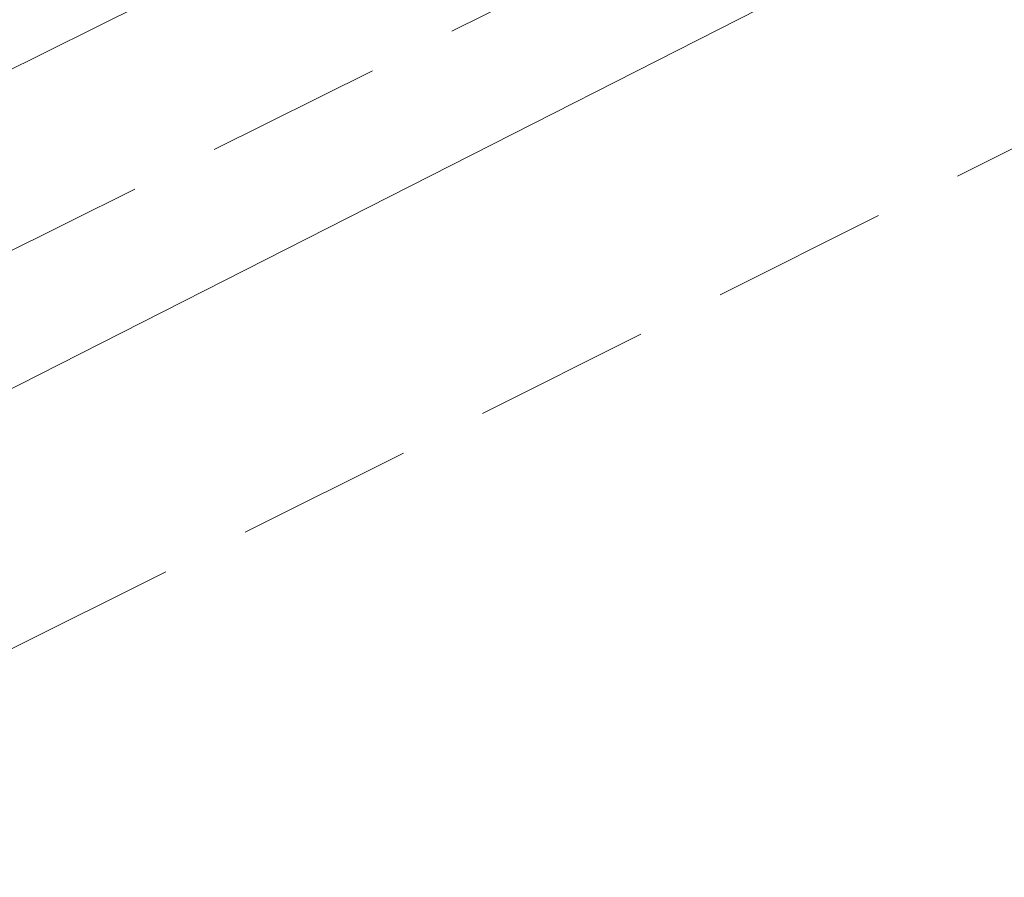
# Model space of a CAD drawing. Header units: metres. Extents: x 8440716 to 8446743, y 5883760 to 5887966.
# Tile 30 of 256: x 8442250.92 to 8442256.48, y 5885679.29 to 5885684.13. Entities that reach past the tile are written whole.
import ezdxf

# ---------------------------------------------------------------- set-up
doc = ezdxf.new("R2010")
doc.units = ezdxf.units.M
doc.header["$MEASUREMENT"] = 0
doc.linetypes.add('1.0_0.5', pattern=[1.5, 1, -0.5])
doc.layers.add('chodnik', color=253, linetype='CONTINUOUS')
doc.layers.add('przewód telekomunikacyjny podziemny', color=253, linetype='CONTINUOUS')

msp = doc.modelspace()

# ---------------------------------------------------------------- linework, layer by layer
at = {"layer": 'chodnik', "color": 253, "linetype": '1.0_0.5', "lineweight": 18, "flags": 128}
for points in [[(8442227.61, 5885673.02), (8442233.09, 5885675.53), (8442236.85, 5885677.26), (8442248.86, 5885682.85), (8442261.11, 5885688.95), (8442270.34, 5885693.7), (8442276.45, 5885696.95), (8442293.62, 5885706.31), (8442303.45, 5885711.71), (8442327.6, 5885725.01), (8442363.58, 5885744.79), (8442368.09, 5885747.26), (8442372.02, 5885749.46), (8442397.76, 5885763.64), (8442430.07, 5885781.43), (8442463.7, 5885799.91), (8442494.8, 5885816.96), (8442526.92, 5885834.71), (8442562.4, 5885854.15), (8442598.17, 5885873.84), (8442624.8, 5885888.46), (8442657.47, 5885906.45), (8442689.67, 5885924.19), (8442721.98, 5885941.97), (8442754.17, 5885959.73), (8442784.37, 5885976.3), (8442819.26, 5885995.45), (8442851.56, 5886013.23), (8442883.81, 5886030.99), (8442916.35, 5886048.87), (8442948.54, 5886066.59), (8442981.18, 5886084.55), (8443014.82, 5886103.01), (8443046.03, 5886120.16), (8443078.59, 5886138.04), (8443110.9, 5886155.85), (8443143.39, 5886173.76), (8443159.31, 5886182.54), (8443160.3, 5886182.95), (8443161.61, 5886183.38), (8443162.98, 5886183.6), (8443164.51, 5886183.65), (8443166.42, 5886183.54), (8443168.06, 5886183.45), (8443169.47, 5886183.69), (8443170.89, 5886184.19), (8443171.98, 5886184.78), (8443172.73, 5886185.26), (8443170.6, 5886186.43), (8443170.05, 5886186.13), (8443169.27, 5886185.79), (8443168.01, 5886185.54), (8443167.07, 5886185.56), (8443165.25, 5886185.7), (8443164.04, 5886185.74), (8443161.85, 5886185.52), (8443160.12, 5886185.08), (8443158.24, 5886184.31), (8443142.4, 5886175.6), (8443109.88, 5886157.66), (8443077.69, 5886139.94), (8443045.06, 5886121.98), (8443013.59, 5886104.73), (8442980.22, 5886086.4), (8442947.47, 5886068.38), (8442915.51, 5886050.79), (8442882.83, 5886032.85), (8442850.52, 5886015.03), (8442818.06, 5885997.17), (8442783.41, 5885978.14), (8442753.19, 5885961.54), (8442720.93, 5885943.74), (8442688.63, 5885925.96), (8442656.38, 5885908.21), (8442623.77, 5885890.25), (8442597.12, 5885875.63), (8442561.4, 5885855.99), (8442525.99, 5885836.53), (8442493.98, 5885818.86), (8442462.78, 5885801.76), (8442428.98, 5885783.14), (8442396.7, 5885765.42), (8442371.04, 5885751.28), (8442367.47, 5885749.33), (8442367.16, 5885749.31), (8442366.9, 5885749.46), (8442366.56, 5885750.02), (8442366.18, 5885750.8), (8442364.41, 5885749.81), (8442364.38, 5885749.25), (8442364.01, 5885748.06), (8442363.55, 5885747.4), (8442362.78, 5885746.73), (8442326.54, 5885726.81), (8442302.36, 5885713.49), (8442292.58, 5885708.1), (8442275.43, 5885698.75), (8442269.39, 5885695.57), (8442260.19, 5885690.78), (8442247.99, 5885684.71), (8442235.85, 5885679.08), (8442232.06, 5885677.37), (8442227.97, 5885675.56), (8442221.94, 5885672.89), (8442216.5, 5885670.61), (8442206.12, 5885666.35), (8442201.41, 5885664.48), (8442190.06, 5885660.16), (8442169.76, 5885652.89), (8442167.35, 5885652.25), (8442161.2, 5885650.61), (8442161.7, 5885648.68), (8442170.42, 5885650.93), (8442190.78, 5885658.22), (8442202.03, 5885662.53), (8442207.06, 5885664.47), (8442217.19, 5885668.66), (8442223.87, 5885671.41)], [(8442398.23, 5885762.83), (8442372.93, 5885748.87), (8442372.02, 5885749.46), (8442368.09, 5885747.26), (8442368.08, 5885746.24), (8442363.93, 5885743.94), (8442328.04, 5885724.2), (8442303.92, 5885710.92), (8442294.03, 5885705.48), (8442276.91, 5885696.15), (8442270.65, 5885692.84), (8442261.52, 5885688.13), (8442249.29, 5885682.04), (8442237.27, 5885676.4), (8442233.82, 5885674.86), (8442227.91, 5885672.18), (8442228.68, 5885670.34), (8442234.79, 5885673.06), (8442238.21, 5885674.64), (8442250.22, 5885680.25), (8442262.44, 5885686.36), (8442271.35, 5885690.96), (8442277.86, 5885694.39), (8442295.07, 5885703.76), (8442305.02, 5885709.25), (8442328.98, 5885722.44), (8442364.79, 5885742.15), (8442399.21, 5885760.98), (8442431.58, 5885778.77), (8442465.05, 5885797.22), (8442495.8, 5885814.05), (8442518.04, 5885826.35), (8442520.13, 5885827.5), (8442528.37, 5885832.06), (8442563.43, 5885851.44), (8442599.47, 5885871.24), (8442625.94, 5885885.78), (8442658.84, 5885903.89), (8442691.97, 5885922.16), (8442723.6, 5885939.55), (8442755.59, 5885957.15), (8442785.67, 5885973.69), (8442820.87, 5885992.99), (8442852.82, 5886010.6), (8442885.15, 5886028.42), (8442917.67, 5886046.28), (8442950.17, 5886064.15), (8442982.52, 5886081.96), (8443016.84, 5886100.81), (8443047.49, 5886117.63), (8443079.73, 5886135.39), (8443112.44, 5886153.39), (8443144.78, 5886171.19), (8443160.82, 5886179.99), (8443162.19, 5886180.5), (8443163.41, 5886180.72), (8443164.97, 5886180.7), (8443166.12, 5886180.47), (8443168.87, 5886179.82), (8443169.49, 5886179.73), (8443170.81, 5886179.74), (8443172.11, 5886180.07), (8443173.41, 5886180.59), (8443175.29, 5886181.7), (8443174.34, 5886182.75), (8443173.14, 5886183.92), (8443171.98, 5886184.78), (8443170.89, 5886184.19), (8443169.47, 5886183.69), (8443168.06, 5886183.45), (8443166.42, 5886183.54), (8443164.51, 5886183.65), (8443162.98, 5886183.6), (8443161.61, 5886183.38), (8443160.3, 5886182.95), (8443159.31, 5886182.54), (8443159.73, 5886181.73), (8443143.87, 5886172.95), (8443111.34, 5886155.04), (8443078.93, 5886137.17), (8443046.49, 5886119.33), (8443015.33, 5886102.26), (8442981.67, 5886083.71), (8442949, 5886065.77), (8442916.82, 5886048.03), (8442884.23, 5886030.14), (8442851.95, 5886012.33), (8442819.79, 5885994.66), (8442784.76, 5885975.43), (8442754.61, 5885958.89), (8442722.39, 5885941.13), (8442691.08, 5885923.91), (8442657.91, 5885905.62), (8442625.13, 5885887.6), (8442598.63, 5885873.01), (8442562.69, 5885853.33), (8442527.37, 5885833.89), (8442495.03, 5885816.03), (8442464.1, 5885799.05), (8442430.54, 5885780.59)]]:
    msp.add_lwpolyline(points, close=True, dxfattribs=at)
at = {"layer": 'przewód telekomunikacyjny podziemny', "color": 30, "linetype": 'Continuous', "lineweight": 18, "flags": 128}
msp.add_lwpolyline([(8442316.79, 5885717.27), (8442288.16, 5885701.78), (8442261.6, 5885687.5), (8442247.28, 5885680.22), (8442245.76, 5885679.52), (8442225.65, 5885670.52), (8442207.54, 5885662.12), (8442184.11, 5885653.73), (8442170.52, 5885649.13), (8442158.02, 5885645.48), (8442150.82, 5885643.71), (8442144.09, 5885641.96), (8442143.49, 5885641.81), (8442142.85, 5885641.61), (8442128.4, 5885637.27), (8442127.92, 5885637.14)], dxfattribs=at)

doc.saveas('drawing.dxf')
